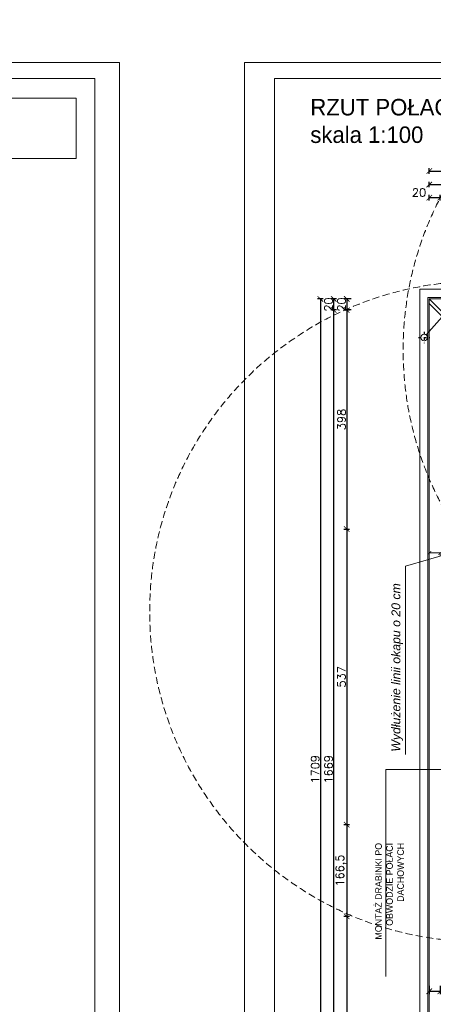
# Model space of a CAD drawing. Header units: millimetres. Extents: x -740 to 33545, y 5178 to 22494.
# Tile 68 of 250: x 12593 to 13343, y 6437 to 8226. Entities that reach past the tile are written whole.
import ezdxf
from ezdxf.lldxf.tags import DXFTag

# ---------------------------------------------------------------- set-up
doc = ezdxf.new("R2010")
doc.units = ezdxf.units.MM
doc.header["$MEASUREMENT"] = 0
for name, pattern in [('AUSGEZOGEN', [0]), ('DASH2', [19.05, 12.7, -6.35]), ('STRICHPUNKTX2', [2, 1, -0.5, 0, -0.5])]:
    doc.linetypes.add(name, pattern=pattern)
doc.layers.get('Defpoints').update_dxf_attribs({"color": 252})
doc.layers.add('_B___I__', color=252, linetype='AUSGEZOGEN')
for name, color, linetype, lineweight in [('_IS_EKO_KS_prow_w_bruzdach', 16, 'Continuous', 35), ('A_l.przerywana', 252, 'ICAD_ISO03W100', 9), ('A_l.widokowa', 252, 'Continuous', 18), ('A_wymiarowanie', 252, 'Continuous', 9), ('l. przerywana', 252, 'ICAD_ISO03W100', 9), ('l.widokowa', 252, 'Continuous', 15), ('linia opisowa', 252, 'Continuous', 9), ('Nowe_820-G Rysunki Obrazki_Nr_piĂłra__23', 252, 'Continuous', 15), ('wymiarowanie', 252, 'Continuous', 9)]:
    doc.layers.add(name, color=color, linetype=linetype, lineweight=lineweight)
doc.styles.add('styl1', font='arial.ttf', dxfattribs={"height": 15})
doc.styles.add('styl2', font='simplex.shx')
tags = doc.linetypes.add('ICAD_ISO03W100', pattern=[30, 12, -18]).pattern_tags.tags
tags[6:7] = [DXFTag(74, 4), DXFTag(75, 0), DXFTag(340, '0'), DXFTag(46, 1.0), DXFTag(50, 0.0), DXFTag(44, 0.0), DXFTag(45, 0.0)]
tags[4:5] = [DXFTag(74, 4), DXFTag(75, 0), DXFTag(340, '0'), DXFTag(46, 1.0), DXFTag(50, 0.0), DXFTag(44, 0.0), DXFTag(45, 0.0)]
doc.dimstyles.new('Kopia I_1.100', dxfattribs={"dimtxt": 15, "dimasz": 10, "dimexe": 5, "dimexo": 1, "dimgap": 1.5, "dimtad": 1, "dimdec": 1, "dimrnd": 0.5, "dimtxsty": 'styl2', "dimblk": 'ARCHTICK', "dimcen": 5, "dimadec": 0, "dimazin": 0, "dimtfac": 1, "dimtdec": 1, "dimtmove": 0, "dimatfit": 3, "dimldrblk": 'ARCHTICK', "dimfxl": 0, "dimarcsym": 0})
doc.dimstyles.new('Skala 1-100', dxfattribs={"dimtxt": 17, "dimasz": 7, "dimexe": 1, "dimexo": 1, "dimgap": 1.5, "dimtad": 1, "dimdec": 1, "dimrnd": 0.5, "dimtxsty": 'styl2', "dimblk": 'ARCHTICK', "dimcen": 7, "dimadec": 0, "dimazin": 0, "dimtfac": 1, "dimtdec": 1, "dimtmove": 1, "dimatfit": 3, "dimldrblk": 'ARCHTICK', "dimfxl": 0, "dimlwd": -1, "dimlwe": -1, "dimarcsym": 0})

# ---------------------------------------------------------------- blocks, each defined once
blk = doc.blocks.new('_ArchTick')
at = {"color": 0, "linetype": 'ByBlock', "const_width": 0.15}
blk.add_lwpolyline([(-0.5, -0.5), (0.5, 0.5)], dxfattribs=at)
blk = doc.blocks.new('*D1314')
at = {"layer": 'Defpoints', "color": 0}
for p in [(13336, 7257.4), (13336, 7210.8), (13356, 7210.8)]:
    blk.add_point(p, dxfattribs=at)
at = {"layer": 'wymiarowanie', "color": 0}
for p, q in [((13336, 7252.4), (13336, 7258.4)), ((13356, 7257.4), (13336, 7257.4)), ((13356, 7252.4), (13356, 7258.4))]:
    blk.add_line(p, q, dxfattribs=at)
at = {"layer": 'wymiarowanie', "color": 0, "xscale": 7, "yscale": 7, "zscale": 7, "rotation": 180}
blk.add_blockref('_ArchTick', (13336, 7257.4), dxfattribs=at)
at = {"layer": 'wymiarowanie', "color": 0, "xscale": 7, "yscale": 7, "zscale": 7}
blk.add_blockref('_ArchTick', (13356, 7257.4), dxfattribs=at)
at = {"layer": 'wymiarowanie', "color": 0, "insert": (13374.5, 7270.1), "char_height": 17, "attachment_point": 5, "style": 'styl2'}
blk.add_mtext('20', dxfattribs=at)
blk = doc.blocks.new('*D1781')
at = {"layer": 'Defpoints', "color": 0}
for p in [(13336, 6497.7), (13356, 6497.7), (13356, 6461.2)]:
    blk.add_point(p, dxfattribs=at)
at = {"layer": 'wymiarowanie', "color": 0, "lineweight": -2}
for p, q in [((13336, 6471.2), (13336, 6456.2)), ((13336, 6461.2), (13356, 6461.2)), ((13356, 6471.2), (13356, 6456.2)), ((13356, 6461.2), (13395.7, 6461.2))]:
    blk.add_line(p, q, dxfattribs=at)
at = {"layer": 'wymiarowanie', "color": 0, "lineweight": -2, "xscale": 10, "yscale": 10, "zscale": 10, "rotation": 180}
blk.add_blockref('_ArchTick', (13336, 6461.2), dxfattribs=at)
at = {"layer": 'wymiarowanie', "color": 0, "lineweight": -2, "xscale": 10, "yscale": 10, "zscale": 10}
blk.add_blockref('_ArchTick', (13356, 6461.2), dxfattribs=at)
at = {"layer": 'wymiarowanie', "color": 0, "insert": (13383.3, 6470.6), "char_height": 15, "attachment_point": 5, "style": 'styl2'}
blk.add_mtext('20', dxfattribs=at)
blk = doc.blocks.new('*D1803')
at = {"layer": 'Defpoints', "color": 0}
for p in [(13356, 7903), (13336, 7625.7), (13356, 7625.7)]:
    blk.add_point(p, dxfattribs=at)
at = {"layer": 'wymiarowanie', "color": 0, "lineweight": -2}
for p, q in [((13336, 7898), (13336, 7908)), ((13356, 7898), (13356, 7908)), ((13336, 7903), (13356, 7903))]:
    blk.add_line(p, q, dxfattribs=at)
at = {"layer": 'wymiarowanie', "color": 0, "lineweight": -2, "xscale": 10, "yscale": 10, "zscale": 10, "rotation": 180}
blk.add_blockref('_ArchTick', (13336, 7903), dxfattribs=at)
at = {"layer": 'wymiarowanie', "color": 0, "lineweight": -2, "xscale": 10, "yscale": 10, "zscale": 10}
blk.add_blockref('_ArchTick', (13356, 7903), dxfattribs=at)
at = {"layer": 'wymiarowanie', "color": 0, "insert": (13317.3, 7912.3), "char_height": 15, "attachment_point": 5, "style": 'styl2'}
blk.add_mtext('20', dxfattribs=at)
blk = doc.blocks.new('*D1813')
at = {"layer": 'Defpoints', "color": 0}
for p in [(13754, 7926.8), (13336, 7898), (13754, 7898)]:
    blk.add_point(p, dxfattribs=at)
at = {"layer": 'wymiarowanie', "color": 0, "lineweight": -2}
for p, q in [((13336, 7921.8), (13336, 7931.8)), ((13336, 7926.8), (13754, 7926.8)), ((13754, 7921.8), (13754, 7931.8))]:
    blk.add_line(p, q, dxfattribs=at)
at = {"layer": 'wymiarowanie', "color": 0, "lineweight": -2, "xscale": 10, "yscale": 10, "zscale": 10, "rotation": 180}
blk.add_blockref('_ArchTick', (13336, 7926.8), dxfattribs=at)
at = {"layer": 'wymiarowanie', "color": 0, "lineweight": -2, "xscale": 10, "yscale": 10, "zscale": 10}
blk.add_blockref('_ArchTick', (13754, 7926.8), dxfattribs=at)
at = {"layer": 'wymiarowanie', "color": 0, "insert": (13545, 7936.2), "char_height": 15, "attachment_point": 5, "style": 'styl2'}
blk.add_mtext('418', dxfattribs=at)
blk = doc.blocks.new('*D1818')
at = {"layer": 'Defpoints', "color": 0}
for p in [(16411.2, 7951.3), (13336, 7903), (16411.2, 7903)]:
    blk.add_point(p, dxfattribs=at)
at = {"layer": 'wymiarowanie', "color": 0, "lineweight": -2}
for p, q in [((13336, 7946.3), (13336, 7956.3)), ((13336, 7951.3), (16411.2, 7951.3)), ((16411.2, 7946.3), (16411.2, 7956.3))]:
    blk.add_line(p, q, dxfattribs=at)
at = {"layer": 'wymiarowanie', "color": 0, "lineweight": -2, "xscale": 10, "yscale": 10, "zscale": 10, "rotation": 180}
blk.add_blockref('_ArchTick', (13336, 7951.3), dxfattribs=at)
at = {"layer": 'wymiarowanie', "color": 0, "lineweight": -2, "xscale": 10, "yscale": 10, "zscale": 10}
blk.add_blockref('_ArchTick', (16411.2, 7951.3), dxfattribs=at)
at = {"layer": 'wymiarowanie', "color": 0, "insert": (14873.6, 7960.6), "char_height": 15, "attachment_point": 5, "style": 'styl2'}
blk.add_mtext('3075', dxfattribs=at)
blk = doc.blocks.new('*D1823')
at = {"layer": 'Defpoints', "color": 0}
for p in [(13194.9, 7718.9), (13186.1, 7698.9), (13194.9, 7698.9)]:
    blk.add_point(p, dxfattribs=at)
at = {"layer": 'wymiarowanie', "color": 0, "lineweight": -2}
for p, q in [((13193.9, 7718.9), (13181.1, 7718.9)), ((13186.1, 7718.9), (13186.1, 7698.9)), ((13193.9, 7698.9), (13181.1, 7698.9))]:
    blk.add_line(p, q, dxfattribs=at)
at = {"layer": 'wymiarowanie', "color": 0, "lineweight": -2, "xscale": 10, "yscale": 10, "zscale": 10}
for p, rotation in [((13186.1, 7718.9), 90), ((13186.1, 7698.9), 270)]:
    blk.add_blockref('_ArchTick', p, dxfattribs=dict(at, rotation=rotation))
at = {"layer": 'wymiarowanie', "color": 0, "insert": (13176.7, 7708.9), "char_height": 15, "attachment_point": 5, "rotation": 90, "style": 'styl2'}
blk.add_mtext('20', dxfattribs=at)
blk = doc.blocks.new('*D1824')
at = {"layer": 'Defpoints', "color": 0}
for p in [(13166.5, 7698.9), (13158.9, 7300.9), (13186.1, 7300.9)]:
    blk.add_point(p, dxfattribs=at)
at = {"layer": 'wymiarowanie', "color": 0, "lineweight": -2}
for p, q in [((13181.1, 7698.9), (13191.1, 7698.9)), ((13186.1, 7698.9), (13186.1, 7300.9)), ((13181.1, 7300.9), (13191.1, 7300.9))]:
    blk.add_line(p, q, dxfattribs=at)
at = {"layer": 'wymiarowanie', "color": 0, "lineweight": -2, "xscale": 10, "yscale": 10, "zscale": 10}
for p, rotation in [((13186.1, 7698.9), 90), ((13186.1, 7300.9), 270)]:
    blk.add_blockref('_ArchTick', p, dxfattribs=dict(at, rotation=rotation))
at = {"layer": 'wymiarowanie', "color": 0, "insert": (13176.7, 7499.9), "char_height": 15, "attachment_point": 5, "rotation": 90, "style": 'styl2'}
blk.add_mtext('398', dxfattribs=at)
blk = doc.blocks.new('*D1825')
at = {"layer": 'Defpoints', "color": 0}
for p in [(13158.9, 7300.9), (13160.3, 6763.9), (13186.1, 6763.9)]:
    blk.add_point(p, dxfattribs=at)
at = {"layer": 'wymiarowanie', "color": 0, "lineweight": -2}
for p, q in [((13181.1, 7300.9), (13191.1, 7300.9)), ((13186.1, 7300.9), (13186.1, 6763.9)), ((13181.1, 6763.9), (13191.1, 6763.9))]:
    blk.add_line(p, q, dxfattribs=at)
at = {"layer": 'wymiarowanie', "color": 0, "lineweight": -2, "xscale": 10, "yscale": 10, "zscale": 10}
for p, rotation in [((13186.1, 7300.9), 90), ((13186.1, 6763.9), 270)]:
    blk.add_blockref('_ArchTick', p, dxfattribs=dict(at, rotation=rotation))
at = {"layer": 'wymiarowanie', "color": 0, "insert": (13176.7, 7032.4), "char_height": 15, "attachment_point": 5, "rotation": 90, "style": 'styl2'}
blk.add_mtext('537', dxfattribs=at)
blk = doc.blocks.new('*D1826')
at = {"layer": 'Defpoints', "color": 0}
for p in [(13160.3, 6763.9), (13186.1, 6597.2), (13917.8, 6597.2)]:
    blk.add_point(p, dxfattribs=at)
at = {"layer": 'wymiarowanie', "color": 0, "lineweight": -2}
for p, q in [((13181.1, 6763.9), (13191.1, 6763.9)), ((13186.1, 6763.9), (13186.1, 6597.2)), ((13191.1, 6597.2), (13181.1, 6597.2))]:
    blk.add_line(p, q, dxfattribs=at)
at = {"layer": 'wymiarowanie', "color": 0, "lineweight": -2, "xscale": 10, "yscale": 10, "zscale": 10}
for p, rotation in [((13186.1, 6763.9), 90), ((13186.1, 6597.2), 270)]:
    blk.add_blockref('_ArchTick', p, dxfattribs=dict(at, rotation=rotation))
at = {"layer": 'wymiarowanie', "color": 0, "insert": (13176, 6680.5), "char_height": 15, "attachment_point": 5, "rotation": 90, "style": 'styl2'}
blk.add_mtext('166,5', dxfattribs=at)
blk = doc.blocks.new('*D1827')
at = {"layer": 'Defpoints', "color": 0}
for p in [(13917.8, 6597.2), (13186.1, 6029.8), (13213.2, 6029.8)]:
    blk.add_point(p, dxfattribs=at)
at = {"layer": 'wymiarowanie', "color": 0, "lineweight": -2}
for p, q in [((13191.1, 6597.2), (13181.1, 6597.2)), ((13186.1, 6597.2), (13186.1, 6029.8)), ((13191.1, 6029.8), (13181.1, 6029.8))]:
    blk.add_line(p, q, dxfattribs=at)
at = {"layer": 'wymiarowanie', "color": 0, "lineweight": -2, "xscale": 10, "yscale": 10, "zscale": 10}
for p, rotation in [((13186.1, 6597.2), 90), ((13186.1, 6029.8), 270)]:
    blk.add_blockref('_ArchTick', p, dxfattribs=dict(at, rotation=rotation))
at = {"layer": 'wymiarowanie', "color": 0, "insert": (13176, 6313.5), "char_height": 15, "attachment_point": 5, "rotation": 90, "style": 'styl2'}
blk.add_mtext('567,5', dxfattribs=at)
blk = doc.blocks.new('*D1830')
at = {"layer": 'Defpoints', "color": 0}
for p in [(13162.5, 7698.9), (13193.9, 7698.9), (13186.1, 6029.8)]:
    blk.add_point(p, dxfattribs=at)
at = {"layer": 'wymiarowanie', "color": 0, "lineweight": -2}
for p, q in [((13167.5, 7698.9), (13157.5, 7698.9)), ((13162.5, 6029.8), (13162.5, 7698.9)), ((13167.5, 6029.8), (13157.5, 6029.8))]:
    blk.add_line(p, q, dxfattribs=at)
at = {"layer": 'wymiarowanie', "color": 0, "lineweight": -2, "xscale": 10, "yscale": 10, "zscale": 10}
for p, rotation in [((13162.5, 7698.9), 90), ((13162.5, 6029.8), 270)]:
    blk.add_blockref('_ArchTick', p, dxfattribs=dict(at, rotation=rotation))
at = {"layer": 'wymiarowanie', "color": 0, "insert": (13153.1, 6864.4), "char_height": 15, "attachment_point": 5, "rotation": 90, "style": 'styl2'}
blk.add_mtext('1669', dxfattribs=at)
blk = doc.blocks.new('*D1831')
at = {"layer": 'Defpoints', "color": 0}
for p in [(13162.5, 7718.9), (13194.9, 7718.9), (13193.9, 7698.9)]:
    blk.add_point(p, dxfattribs=at)
at = {"layer": 'wymiarowanie', "color": 0, "lineweight": -2}
for p, q in [((13167.5, 7718.9), (13157.5, 7718.9)), ((13162.5, 7698.9), (13162.5, 7718.9)), ((13167.5, 7698.9), (13157.5, 7698.9))]:
    blk.add_line(p, q, dxfattribs=at)
at = {"layer": 'wymiarowanie', "color": 0, "lineweight": -2, "xscale": 10, "yscale": 10, "zscale": 10}
for p, rotation in [((13162.5, 7718.9), 90), ((13162.5, 7698.9), 270)]:
    blk.add_blockref('_ArchTick', p, dxfattribs=dict(at, rotation=rotation))
at = {"layer": 'wymiarowanie', "color": 0, "insert": (13153.1, 7708.9), "char_height": 15, "attachment_point": 5, "rotation": 90, "style": 'styl2'}
blk.add_mtext('20', dxfattribs=at)
blk = doc.blocks.new('*D1832')
at = {"layer": 'Defpoints', "color": 0}
for p in [(13167.5, 7718.9), (13138.3, 6009.8), (13167.5, 6009.8)]:
    blk.add_point(p, dxfattribs=at)
at = {"layer": 'wymiarowanie', "color": 0, "lineweight": -2}
for p, q in [((13143.3, 7718.9), (13133.3, 7718.9)), ((13138.3, 7718.9), (13138.3, 6009.8)), ((13143.3, 6009.8), (13133.3, 6009.8))]:
    blk.add_line(p, q, dxfattribs=at)
at = {"layer": 'wymiarowanie', "color": 0, "lineweight": -2, "xscale": 10, "yscale": 10, "zscale": 10}
for p, rotation in [((13138.3, 7718.9), 90), ((13138.3, 6009.8), 270)]:
    blk.add_blockref('_ArchTick', p, dxfattribs=dict(at, rotation=rotation))
at = {"layer": 'wymiarowanie', "color": 0, "insert": (13128.9, 6864.4), "char_height": 15, "attachment_point": 5, "rotation": 90, "style": 'styl2'}
blk.add_mtext('1709', dxfattribs=at)

msp = doc.modelspace()

# ---------------------------------------------------------------- linework, layer by layer
at = {"layer": '_B___I__', "linetype": 'STRICHPUNKTX2', "ltscale": 5}
for p, q in [((13326.59, 7659.47), (13326.59, 7638.47)), ((13316.09, 7648.97), (13337.09, 7648.97))]:
    msp.add_line(p, q, dxfattribs=at)
at = {"layer": '_IS_EKO_KS_prow_w_bruzdach', "linetype": 'DASH2', "lineweight": 5}
for centre in [(13888.52, 7626.24), (13428.52, 7151.24)]:
    msp.add_circle(centre, 600, dxfattribs=at)
at = {"layer": 'A_l.przerywana', "lineweight": 9}
msp.add_line((13754.06, 7300.88), (13336.02, 7718.92), dxfattribs=at)
at = {"layer": 'A_l.widokowa'}
for points in [[(13318.52, 7736.42), (13318.52, 5992.3), (16428.66, 5992.3), (16428.66, 7742.21), (15557.59, 7742.21), (15557.59, 7202.04), (14189.6, 7202.04), (14189.6, 7736.42)], [(13333.52, 7721.42), (13333.52, 6007.3), (16413.66, 6007.3), (16413.66, 7727.21), (15572.59, 7727.21), (15572.59, 7187.04), (14174.6, 7187.04), (14174.6, 7721.42)], [(13336.02, 7718.92), (13336.02, 6009.8), (16411.16, 6009.8), (16411.16, 7724.71), (15575.09, 7724.71), (15575.09, 7184.54), (14172.1, 7184.54), (14172.1, 7718.92)]]:
    msp.add_lwpolyline(points, close=True, dxfattribs=at)
at = {"layer": 'A_wymiarowanie'}
msp.add_line((13256.87, 6864.36), (13256.88, 6488.26), dxfattribs=at)
at = {"layer": 'l. przerywana', "ltscale": 0.2}
msp.add_circle((13326.59, 7648.97), 6, dxfattribs=at)
at = {"layer": 'l.widokowa', "linetype": 'Continuous', "lineweight": 9}
msp.add_line((13748.06, 7298.39), (13336.02, 7710.43), dxfattribs=at)
at = {"layer": 'Nowe_820-G Rysunki Obrazki_Nr_piĂłra__23', "linetype": 'Continuous', "lineweight": 15}
for points in [[(8628.59, 8119.48), (12728.99, 8119.48)], [(12728.99, 8119.48), (12728.99, 5249.28)], [(13055.23, 8119.48), (13055.23, 5249.28)], [(13055.23, 8119.48), (17155.64, 8119.48)], [(12695.13, 8083.92), (12375.93, 8083.92)], [(12695.13, 7973.85), (12695.13, 8083.92)], [(12375.93, 7973.85), (12695.13, 7973.85)]]:
    msp.add_lwpolyline(points, dxfattribs=at)
at = {"layer": 'wymiarowanie'}
for p, q in [((13461.74, 7802.42), (13330.08, 7653.85)), ((13292.64, 7233.49), (13376.02, 7257.43)), ((13292.64, 6891.2), (13292.64, 7233.49)), ((13256.87, 6864.36), (13407.09, 6864.36))]:
    msp.add_line(p, q, dxfattribs=at)
for points in [[(8573.71, 8148.27), (8573.71, 5178.27), (12773.71, 5178.27), (12773.71, 8148.27), (8573.71, 8148.27)], [(13000.35, 8148.27), (13000.35, 5178.27), (17200.35, 5178.27), (17200.35, 8148.27), (13000.35, 8148.27)]]:
    msp.add_lwpolyline(points, dxfattribs=at)

# ---------------------------------------------------------------- texts
at = {"layer": 'A_wymiarowanie', "insert": (13237.78, 6730.74), "char_height": 12, "width": 223.2778, "attachment_point": 3, "rotation": 90, "style": 'styl1'}
msp.add_mtext('{\\fCentury Gothic|b0|i0|c238|p34;MONTAŻ DRABINKI PO }{\\fCentury Gothic|b0|i0|c238|p34;OBWODZIE POŁACI }{\\fCentury Gothic|b0|i0|c238|p34;DACHOWYCH}', dxfattribs=at)
at = {"layer": 'linia opisowa', "insert": (13288.15, 6896.41), "char_height": 15.96, "width": 406.4755, "attachment_point": 7, "rotation": 90}
msp.add_mtext('{\\fArial|b0|i1|c238|p0;Wydłużenie linii okapu o 20 cm}', dxfattribs=at)
at = {"layer": 'wymiarowanie', "insert": (13120.06, 8082.31), "char_height": 30, "width": 1126.4897, "attachment_point": 1}
msp.add_mtext('{\\fCentury Gothic|b0|i0|c238|p0;RZUT POŁACI DACHOWYCH\\Pskala 1:100}', dxfattribs=at)

# ---------------------------------------------------------------- dimensions: what is measured, and where the dimension line sits
at = {"layer": 'wymiarowanie'}
for base, p1, p2, picture, middle in [((16411.16, 7951.27), (13336.02, 7902.96), (16411.16, 7902.96), '*D1818', (14873.59, 7960.64)), ((13754.03, 7926.83), (13336.02, 7897.96), (13754.03, 7897.96), '*D1813', (13545.03, 7936.2))]:
    dim = msp.add_linear_dim(base=base, p1=p1, p2=p2, dimstyle='Kopia I_1.100', override={"dimtmove": 1, "dimfxl": 5}, dxfattribs=at)
    dim.commit()
    dim.dimension.update_dxf_attribs({"geometry": picture, "text_midpoint": middle})
dim = msp.add_linear_dim(base=(13356.02, 7902.96), p1=(13336.02, 7625.69), p2=(13356.02, 7625.69), dimstyle='Kopia I_1.100', override={"dimtmove": 1, "dimfxl": 5}, dxfattribs=at)
dim.commit()
dim.dimension.update_dxf_attribs({"geometry": '*D1803', "text_midpoint": (13317.34, 7902.96), "dimtype": 160})
for base, p1, p2, picture, middle in [((13138.28, 6009.8), (13167.51, 7718.92), (13167.51, 6009.8), '*D1832', (13128.9, 6864.36)), ((13162.51, 7698.92), (13186.07, 6029.8), (13193.88, 7698.92), '*D1830', (13153.13, 6864.36)), ((13186.0727, 7300.8691), (13166.4558, 7698.9172), (13158.9184, 7300.8691), '*D1824', (13176.6977, 7499.8932)), ((13186.07, 6763.86), (13158.92, 7300.87), (13160.34, 6763.86), '*D1825', (13176.7, 7032.37)), ((13186.07, 6597.17), (13160.34, 6763.86), (13917.79, 6597.17), '*D1826', (13176.02, 6680.51)), ((13186.07, 6029.8), (13917.79, 6597.17), (13213.23, 6029.8), '*D1827', (13176.02, 6313.48))]:
    dim = msp.add_linear_dim(base=base, p1=p1, p2=p2, angle=90, dimstyle='Kopia I_1.100', override={"dimtmove": 1, "dimfxl": 5}, dxfattribs=at)
    dim.commit()
    dim.dimension.update_dxf_attribs({"geometry": picture, "text_midpoint": middle})
for base, p1, p2, angle, dimstyle, override, picture, middle in [((13162.51, 7718.92), (13193.88, 7698.92), (13194.88, 7718.92), 90, 'Kopia I_1.100', {"dimtmove": 1, "dimfxl": 5}, '*D1831', (13162.51, 7708.92)), ((13336.02, 7257.43), (13356.02, 7210.81), (13336.02, 7210.81), 180, 'Skala 1-100', {"dimfxl": 5}, '*D1314', (13374.54, 7259.64))]:
    dim = msp.add_linear_dim(base=base, p1=p1, p2=p2, angle=angle, dimstyle=dimstyle, override=override, dxfattribs=at)
    dim.commit()
    dim.dimension.update_dxf_attribs({"geometry": picture, "text_midpoint": middle, "dimtype": 160})
dim = msp.add_linear_dim(base=(13186.07, 7698.92), p1=(13194.88, 7718.92), p2=(13194.88, 7698.92), angle=90, dimstyle='Kopia I_1.100', dxfattribs=at)
dim.commit()
dim.dimension.update_dxf_attribs({"geometry": '*D1823', "text_midpoint": (13186.07, 7708.92), "dimtype": 160})
dim = msp.add_linear_dim(base=(13356.02, 6461.2), p1=(13336.02, 6497.68), p2=(13356.02, 6497.68), dimstyle='Kopia I_1.100', dxfattribs=at)
dim.commit()
dim.dimension.update_dxf_attribs({"geometry": '*D1781', "text_midpoint": (13383.31, 6461.2), "dimtype": 160})

doc.saveas('drawing.dxf')
